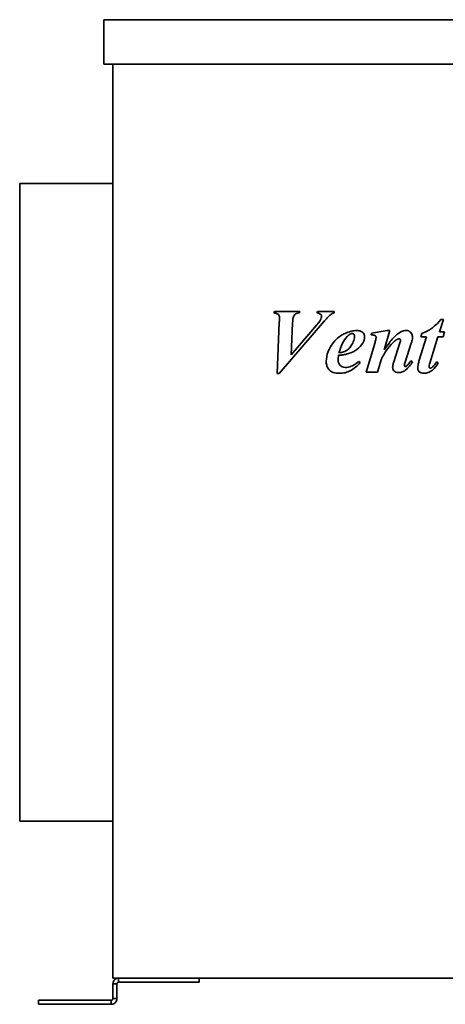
# Model space of a CAD drawing. Header units: millimetres. Extents: x 333 to 927, y 202 to 689.
# Tile 1 of 5: x 333 to 543, y 202 to 689. Entities that reach past the tile are written whole.
import ezdxf

# ---------------------------------------------------------------- set-up
doc = ezdxf.new("R2010")
doc.units = ezdxf.units.MM
doc.header["$LTSCALE"] = 3
doc.layers.add('Krawędzie widoczne(ISO)', color=7, linetype='Continuous', lineweight=35, true_color=0x262659)

msp = doc.modelspace()

# ---------------------------------------------------------------- linework, layer by layer
at = {"layer": 'Krawędzie widoczne(ISO)'}
for p, q in [((374.5, 666.73), (374.5, 688.73)), ((374.5, 688.73), (885.5, 688.73)), ((885.5, 666.73), (374.5, 666.73)), ((379, 666.73), (379, 215.23)), ((333, 607.73), (333, 292.73)), ((333, 607.73), (379, 607.73)), ((458.71, 544.63), (458.45, 543.83)), ((471.31, 544.63), (458.71, 544.63)), ((471.07, 543.83), (471.31, 544.63)), ((479.96, 544.63), (479.65, 543.83)), ((488.25, 544.63), (479.96, 544.63)), ((488.25, 543.83), (488.25, 544.63)), ((540.21, 534.54), (542.1, 540.57)), ((542.1, 540.57), (540.9, 540.57)), ((461.12, 539.05), (460.14, 513.95)), ((461.12, 513.95), (483.49, 539.95)), ((466.95, 523.16), (467.66, 538.8)), ((478.64, 536.77), (466.95, 523.16)), ((514.35, 535.15), (506.68, 533.83)), ((512.88, 525.66), (515.75, 535.15)), ((515.75, 535.15), (514.35, 535.15)), ((506.68, 533.83), (506.44, 532.99)), ((533.81, 531.99), (530.06, 520)), ((531.41, 533.63), (530.99, 531.99)), ((530.99, 531.99), (533.81, 531.99)), ((535.41, 519), (539.43, 531.99)), ((539.43, 531.99), (541.93, 531.99)), ((542.69, 534.54), (540.21, 534.54)), ((541.93, 531.99), (542.69, 534.54)), ((508.25, 528.8), (503.96, 514.63)), ((520.65, 529.1), (517.64, 519.61)), ((523.22, 519.54), (526.24, 528.85)), ((509.62, 514.63), (511.53, 521.2)), ((501.09, 519.34), (500.43, 519.9)), ((526.88, 519.76), (526.04, 520.25)), ((539.57, 519.14), (538.79, 519.63)), ((460.14, 513.95), (461.12, 513.95)), ((503.96, 514.63), (509.62, 514.63)), ((333, 292.73), (379, 292.73)), ((881, 215.23), (379, 215.23)), ((381.8, 215.23), (381.8, 214.11)), ((381.8, 214.11), (381.8, 213.23)), ((421.53, 215.23), (421.53, 213.23)), ((379, 212.43), (379, 205.07)), ((380.12, 212.43), (379, 212.43)), ((381, 212.43), (380.12, 212.43)), ((381, 205.07), (381, 212.43)), ((381.8, 213.23), (396.97, 213.23)), ((404.48, 213.23), (396.97, 213.23)), ((404.48, 213.23), (419.78, 213.23)), ((421.53, 213.23), (419.78, 213.23)), ((379, 205.07), (379.88, 205.07)), ((379.88, 205.07), (381, 205.07)), ((342.21, 204.27), (343.96, 204.27)), ((342.21, 202.27), (342.21, 204.27)), ((343.96, 202.27), (342.21, 202.27)), ((343.96, 204.27), (365.88, 204.27)), ((343.96, 202.27), (365.88, 202.27)), ((365.88, 204.27), (374.37, 204.27)), ((374.37, 202.27), (365.88, 202.27)), ((374.37, 204.27), (377.2, 204.27)), ((374.37, 202.27), (377.2, 202.27)), ((378.2, 204.27), (377.2, 204.27)), ((377.2, 202.27), (378.2, 202.27)), ((378.2, 203.39), (378.2, 204.27)), ((378.2, 202.27), (378.2, 203.39))]:
    msp.add_line(p, q, dxfattribs=at)
for points, knots in [([(458.45, 543.83), (459.08, 543.78), (459.67, 543.66), (460.4, 543.32), (460.56, 543.18), (460.82, 542.89), (460.94, 542.68), (461.15, 542.11), (461.19, 541.72), (461.19, 541.35)], [-0.2988176, -0.2988176, -0.2988176, -0.2988176, -0.2275193, -0.2275193, -0.1825748, -0.1825748, -0.1113484, -0.1113484, 0, 0, 0, 0]), ([(461.19, 541.35), (461.19, 541.29), (461.18, 540.92), (461.16, 540.22), (461.13, 539.53), (461.12, 539.05)], [-0.2057365, -0.2057365, -0.2057365, -0.2057365, -0.1438201, -0.1438201, 0, 0, 0, 0]), ([(467.66, 538.8), (467.72, 540.18), (467.89, 541.38), (468.38, 542.55), (468.56, 542.8), (469.04, 543.27), (469.33, 543.46), (470.11, 543.76), (470.59, 543.83), (471.07, 543.83)], [-0.5636429, -0.5636429, -0.5636429, -0.5636429, -0.3452402, -0.3452402, -0.2489253, -0.2489253, -0.1433934, -0.1433934, 0, 0, 0, 0]), ([(482, 542.18), (482, 541.91), (481.95, 541.63), (481.72, 540.9), (481.51, 540.5), (481.08, 539.69), (480.07, 538.41), (478.64, 536.77)], [-0.795986, -0.795986, -0.795986, -0.795986, -0.7444374, -0.7444374, -0.6546604, -0.6546604, 0, 0, 0, 0]), ([(479.65, 543.83), (480.15, 543.74), (480.67, 543.63), (481.28, 543.35), (481.47, 543.23), (481.75, 542.93), (481.85, 542.8), (481.97, 542.5), (482, 542.34), (482, 542.18)], [-0.3118596, -0.3118596, -0.3118596, -0.3118596, -0.1723653, -0.1723653, -0.0968966, -0.0968966, -0.047928, -0.047928, 0, 0, 0, 0]), ([(483.49, 539.95), (484.04, 540.59), (484.68, 541.3), (485.67, 542.31), (486.12, 542.75), (486.51, 543.04)], [-0.3567246, -0.3567246, -0.3567246, -0.3567246, -0.1449896, -0.1449896, 0, 0, 0, 0]), ([(486.51, 543.04), (486.74, 543.22), (487, 543.37), (487.59, 543.64), (487.92, 543.74), (488.25, 543.83)], [-0.1916582, -0.1916582, -0.1916582, -0.1916582, -0.10253, -0.10253, 0, 0, 0, 0]), ([(540.9, 540.57), (538.27, 537.66), (536.79, 536.54), (534.66, 535.05), (533.05, 534.26), (531.41, 533.63)], [-0.7806138, -0.7806138, -0.7806138, -0.7806138, -0.5262387, -0.5262387, 0, 0, 0, 0]), ([(499.45, 535.15), (498.46, 535.15), (497.48, 535.03), (495.51, 534.55), (494.53, 534.19), (492.24, 533.09), (490.31, 531.95), (486.7, 528.08), (485.72, 526.02), (484.62, 523.18), (484.28, 521.56), (484.28, 519.88)], [-1.843139, -1.843139, -1.843139, -1.843139, -1.583269, -1.583269, -1.309742, -1.309742, -0.916014, -0.916014, -0.503199, -0.503199, 0, 0, 0, 0]), ([(503.22, 532.04), (503.22, 532.26), (503.2, 532.49), (503.12, 532.92), (503.05, 533.12), (502.8, 533.68), (502.57, 533.99), (502.12, 534.4), (501.81, 534.67), (500.69, 535.08), (500.06, 535.15), (499.45, 535.15)], [-1.026969, -1.026969, -1.026969, -1.026969, -0.844887, -0.844887, -0.672067, -0.672067, -0.3564, -0.3564, -0.182634, -0.182634, 0, 0, 0, 0]), ([(523.86, 535.15), (523.39, 535.15), (522.92, 535.08), (521.75, 534.75), (521.17, 534.46), (519.84, 533.78), (518.58, 532.71), (517.27, 531.35)], [-0.7468388, -0.7468388, -0.7468388, -0.7468388, -0.6765568, -0.6765568, -0.5663734, -0.5663734, 0, 0, 0, 0]), ([(526.83, 531.82), (526.83, 532.09), (526.81, 532.36), (526.71, 532.87), (526.63, 533.11), (526.37, 533.72), (526.14, 534.06), (525.56, 534.61), (525.27, 534.8), (524.6, 535.08), (524.24, 535.15), (523.86, 535.15)], [-0.5209884, -0.5209884, -0.5209884, -0.5209884, -0.4326593, -0.4326593, -0.3507269, -0.3507269, -0.2186441, -0.2186441, -0.1119866, -0.1119866, 0, 0, 0, 0]), ([(498.22, 532.36), (498.22, 531.37), (497.98, 530.41), (497.34, 528.86), (496.79, 527.7), (495.56, 526.31), (494.88, 525.6), (493.51, 524.82), (492.63, 524.41), (490.55, 524.1)], [-9.317652, -9.317652, -9.317652, -9.317652, -4.878536, -4.878536, -1.747437, -1.747437, -0.62958, -0.62958, 0, 0, 0, 0]), ([(490.55, 524.1), (491.03, 525.7), (491.63, 527.34), (492.98, 530.03), (493.72, 531.21), (494.62, 532.21)], [-0.9056026, -0.9056026, -0.9056026, -0.9056026, -0.4030769, -0.4030769, 0, 0, 0, 0]), ([(494.62, 532.21), (494.9, 532.51), (495.21, 532.82), (495.79, 533.27), (496.08, 533.45), (496.59, 533.64), (496.79, 533.68), (497, 533.68)], [-0.2846289, -0.2846289, -0.2846289, -0.2846289, -0.1604036, -0.1604036, -0.0626105, -0.0626105, 0, 0, 0, 0]), ([(497, 533.68), (497.17, 533.68), (497.35, 533.65), (497.65, 533.52), (497.77, 533.44), (497.94, 533.26), (498.05, 533.14), (498.2, 532.76), (498.22, 532.56), (498.22, 532.36)], [-0.3198749, -0.3198749, -0.3198749, -0.3198749, -0.2138441, -0.2138441, -0.1216548, -0.1216548, -0.0606642, -0.0606642, 0, 0, 0, 0]), ([(502.29, 528.9), (502.59, 529.38), (502.83, 529.9), (503.15, 530.96), (503.22, 531.49), (503.22, 532.04)], [-0.3332342, -0.3332342, -0.3332342, -0.3332342, -0.1626903, -0.1626903, 0, 0, 0, 0]), ([(506.44, 532.99), (506.86, 532.99), (507.31, 532.98), (507.83, 532.91), (508.06, 532.87), (508.41, 532.69), (508.53, 532.62), (508.67, 532.47), (508.75, 532.37), (508.86, 532.09), (508.89, 531.94), (508.89, 531.79)], [-0.6242156, -0.6242156, -0.6242156, -0.6242156, -0.3124432, -0.3124432, -0.1646324, -0.1646324, -0.0909288, -0.0909288, -0.0452178, -0.0452178, 0, 0, 0, 0]), ([(508.89, 531.79), (508.88, 531.44), (508.8, 531.01), (508.59, 530.02), (508.41, 529.37), (508.25, 528.8)], [-0.3012734, -0.3012734, -0.3012734, -0.3012734, -0.1781772, -0.1781772, 0, 0, 0, 0]), ([(517.27, 531.35), (516.67, 530.71), (515.98, 529.84), (514.6, 528.05), (513.69, 526.8), (512.88, 525.66)], [-0.6741237, -0.6741237, -0.6741237, -0.6741237, -0.4164358, -0.4164358, 0, 0, 0, 0]), ([(518, 529.93), (518.58, 530.43), (519.13, 530.8), (519.83, 531.04), (520.03, 531.08), (520.23, 531.08)], [-0.2219543, -0.2219543, -0.2219543, -0.2219543, -0.0606598, -0.0606598, 0, 0, 0, 0]), ([(520.23, 531.08), (520.3, 531.08), (520.36, 531.07), (520.48, 531.05), (520.54, 531.03), (520.7, 530.95), (520.77, 530.88), (520.87, 530.78), (520.91, 530.72), (520.96, 530.6), (520.97, 530.53), (520.97, 530.47)], [-0.08342679, -0.08342679, -0.08342679, -0.08342679, -0.07212497, -0.07212497, -0.06120897, -0.06120897, -0.04059948, -0.04059948, -0.02010116, -0.02010116, 0, 0, 0, 0]), ([(520.97, 530.47), (520.97, 530.3), (520.93, 530.1), (520.83, 529.64), (520.74, 529.35), (520.65, 529.1)], [-0.1401758, -0.1401758, -0.1401758, -0.1401758, -0.081348, -0.081348, 0, 0, 0, 0]), ([(526.24, 528.85), (526.42, 529.37), (526.57, 529.92), (526.77, 530.9), (526.83, 531.37), (526.83, 531.82)], [-0.300648, -0.300648, -0.300648, -0.300648, -0.1350222, -0.1350222, 0, 0, 0, 0]), ([(494.7, 523.61), (497.33, 524.32), (498.88, 525.39), (500.62, 526.65), (501.55, 527.69), (502.29, 528.9)], [-0.6429322, -0.6429322, -0.6429322, -0.6429322, -0.4259902, -0.4259902, 0, 0, 0, 0]), ([(511.53, 521.2), (512.48, 522.94), (513.54, 524.69), (515.69, 527.58), (516.78, 528.85), (518, 529.93)], [-1.082043, -1.082043, -1.082043, -1.082043, -0.487791, -0.487791, 0, 0, 0, 0]), ([(490.16, 520.57), (490.16, 520.91), (490.18, 521.28), (490.25, 522.06), (490.3, 522.51), (490.36, 522.94)], [-0.2348834, -0.2348834, -0.2348834, -0.2348834, -0.130862, -0.130862, 0, 0, 0, 0]), ([(493.69, 516.91), (493.17, 516.91), (492.65, 516.99), (491.78, 517.36), (491.44, 517.59), (490.91, 518.13), (490.64, 518.47), (490.24, 519.47), (490.16, 520.02), (490.16, 520.57)], [-0.7803194, -0.7803194, -0.7803194, -0.7803194, -0.5286268, -0.5286268, -0.3237268, -0.3237268, -0.1645223, -0.1645223, 0, 0, 0, 0]), ([(490.36, 522.94), (491.16, 523.01), (492, 523.1), (493.42, 523.31), (494.09, 523.44), (494.7, 523.61)], [-0.4323462, -0.4323462, -0.4323462, -0.4323462, -0.1893149, -0.1893149, 0, 0, 0, 0]), ([(484.28, 519.88), (484.28, 519.26), (484.35, 518.64), (484.69, 517.46), (484.93, 516.92), (485.69, 515.71), (486.1, 515.36), (486.64, 514.91), (487.18, 514.63), (488.71, 514.12), (489.79, 514.02), (490.8, 514.02)], [-0.5532455, -0.5532455, -0.5532455, -0.5532455, -0.5319224, -0.5319224, -0.5111657, -0.5111657, -0.4829485, -0.4829485, -0.3022348, -0.3022348, 0, 0, 0, 0]), ([(490.8, 514.02), (491.74, 514.02), (492.67, 514.12), (494.66, 514.57), (495.5, 514.93), (497.92, 516.16), (499.6, 517.66), (501.09, 519.34)], [-1.116854, -1.116854, -1.116854, -1.116854, -0.912819, -0.912819, -0.675407, -0.675407, 0, 0, 0, 0]), ([(500.43, 519.9), (498.48, 518.33), (497.28, 517.75), (495.65, 517.11), (494.69, 516.91), (493.69, 516.91)], [-0.5243149, -0.5243149, -0.5243149, -0.5243149, -0.2988239, -0.2988239, 0, 0, 0, 0]), ([(517.64, 519.61), (517.48, 519.09), (517.32, 518.53), (517.14, 517.64), (517.07, 517.21), (517.07, 516.84)], [-0.2743742, -0.2743742, -0.2743742, -0.2743742, -0.111237, -0.111237, 0, 0, 0, 0]), ([(517.07, 516.84), (517.07, 516.67), (517.09, 516.5), (517.15, 516.18), (517.2, 516.03), (517.39, 515.59), (517.57, 515.34), (517.96, 514.97), (518.21, 514.75), (519.07, 514.42), (519.55, 514.36), (520.01, 514.36)], [-0.6671908, -0.6671908, -0.6671908, -0.6671908, -0.5646232, -0.5646232, -0.4665076, -0.4665076, -0.2739272, -0.2739272, -0.1402794, -0.1402794, 0, 0, 0, 0]), ([(520.01, 514.36), (520.63, 514.36), (521.22, 514.48), (522.42, 514.94), (523, 515.3), (524.81, 516.72), (525.93, 518.19), (526.88, 519.76)], [-0.9848531, -0.9848531, -0.9848531, -0.9848531, -0.7776491, -0.7776491, -0.5504324, -0.5504324, 0, 0, 0, 0]), ([(522.83, 517.94), (522.83, 518.1), (522.88, 518.34), (523.01, 518.85), (523.12, 519.22), (523.22, 519.54)], [-0.1554808, -0.1554808, -0.1554808, -0.1554808, -0.0982783, -0.0982783, 0, 0, 0, 0]), ([(523.35, 517.36), (523.32, 517.36), (523.29, 517.36), (523.23, 517.37), (523.2, 517.39), (523.1, 517.44), (523.04, 517.49), (522.95, 517.6), (522.9, 517.66), (522.85, 517.8), (522.83, 517.87), (522.83, 517.94)], [-0.0794872, -0.0794872, -0.0794872, -0.0794872, -0.07222195, -0.07222195, -0.06448473, -0.06448473, -0.04487166, -0.04487166, -0.02171504, -0.02171504, 0, 0, 0, 0]), ([(523.81, 517.55), (523.73, 517.49), (523.64, 517.43), (523.48, 517.37), (523.42, 517.36), (523.35, 517.36)], [-0.0513478, -0.0513478, -0.0513478, -0.0513478, -0.02039487, -0.02039487, 0, 0, 0, 0]), ([(525.41, 519.34), (525.16, 518.99), (524.89, 518.64), (524.36, 518.04), (524.1, 517.78), (523.81, 517.55)], [-0.2387281, -0.2387281, -0.2387281, -0.2387281, -0.1094422, -0.1094422, 0, 0, 0, 0]), ([(526.04, 520.25), (525.92, 520.08), (525.79, 519.89), (525.58, 519.6), (525.49, 519.46), (525.41, 519.34)], [-0.1068318, -0.1068318, -0.1068318, -0.1068318, -0.0427052, -0.0427052, 0, 0, 0, 0]), ([(530.06, 520), (529.88, 519.41), (529.72, 518.78), (529.52, 517.71), (529.45, 517.2), (529.45, 516.72)], [-0.3298837, -0.3298837, -0.3298837, -0.3298837, -0.1439933, -0.1439933, 0, 0, 0, 0]), ([(529.45, 516.72), (529.45, 516.52), (529.47, 516.33), (529.54, 515.96), (529.59, 515.79), (529.8, 515.31), (529.99, 515.05), (530.39, 514.66), (530.67, 514.44), (531.59, 514.08), (532.11, 514.02), (532.61, 514.02)], [-0.7597416, -0.7597416, -0.7597416, -0.7597416, -0.6335289, -0.6335289, -0.514146, -0.514146, -0.2950397, -0.2950397, -0.1513414, -0.1513414, 0, 0, 0, 0]), ([(532.61, 514.02), (533.31, 514.02), (533.99, 514.17), (535.29, 514.67), (536.02, 515.08), (537.88, 516.55), (538.82, 517.84), (539.57, 519.14)], [-0.9672703, -0.9672703, -0.9672703, -0.9672703, -0.7099241, -0.7099241, -0.4507685, -0.4507685, 0, 0, 0, 0]), ([(535.01, 517.16), (535.01, 517.41), (535.06, 517.69), (535.19, 518.29), (535.3, 518.66), (535.41, 519)], [-0.1817698, -0.1817698, -0.1817698, -0.1817698, -0.107011, -0.107011, 0, 0, 0, 0]), ([(535.65, 516.62), (535.6, 516.62), (535.54, 516.63), (535.44, 516.65), (535.39, 516.67), (535.26, 516.73), (535.2, 516.79), (535.1, 516.88), (535.07, 516.93), (535.02, 517.04), (535.01, 517.1), (535.01, 517.16)], [-0.08654322, -0.08654322, -0.08654322, -0.08654322, -0.07206629, -0.07206629, -0.05779274, -0.05779274, -0.0358294, -0.0358294, -0.01795022, -0.01795022, 0, 0, 0, 0]), ([(536.44, 516.94), (536.31, 516.84), (536.18, 516.75), (535.91, 516.65), (535.78, 516.62), (535.65, 516.62)], [-0.08663831, -0.08663831, -0.08663831, -0.08663831, -0.03890552, -0.03890552, 0, 0, 0, 0]), ([(538.79, 519.63), (538.4, 519.09), (537.97, 518.51), (537.2, 517.63), (536.82, 517.24), (536.44, 516.94)], [-0.3505874, -0.3505874, -0.3505874, -0.3505874, -0.1479402, -0.1479402, 0, 0, 0, 0]), ([(379, 212.43), (379, 212.8), (379.07, 213.16), (379.35, 213.84), (379.56, 214.15), (380.08, 214.67), (380.38, 214.87), (381.06, 215.16), (381.43, 215.23), (381.8, 215.23)], [0, 0, 0, 0, 0.1114459, 0.1114459, 0.2219303, 0.2219303, 0.3324441, 0.3324441, 0.4438708, 0.4438708, 0.4438708, 0.4438708]), ([(381.8, 213.23), (381.79, 213.23), (381.77, 213.23), (381.76, 213.23), (381.74, 213.23), (381.73, 213.23), (381.71, 213.23), (381.7, 213.22), (381.68, 213.22), (381.67, 213.22), (381.66, 213.22), (381.64, 213.21), (381.63, 213.21), (381.61, 213.21), (381.6, 213.2), (381.58, 213.2), (381.57, 213.2), (381.56, 213.19), (381.54, 213.19), (381.53, 213.18), (381.52, 213.18), (381.5, 213.17), (381.5, 213.17), (381.49, 213.17), (381.49, 213.17), (381.48, 213.16), (381.47, 213.16), (381.46, 213.16), (381.45, 213.15), (381.44, 213.14), (381.42, 213.14), (381.41, 213.13), (381.4, 213.12), (381.39, 213.11), (381.37, 213.11), (381.36, 213.1), (381.35, 213.09), (381.34, 213.08), (381.32, 213.07), (381.31, 213.07), (381.3, 213.06), (381.29, 213.05), (381.28, 213.04), (381.27, 213.03), (381.26, 213.02), (381.25, 213.01), (381.24, 213), (381.23, 213), (381.23, 212.99), (381.22, 212.99), (381.22, 212.98), (381.22, 212.98), (381.21, 212.97), (381.2, 212.96), (381.19, 212.95), (381.18, 212.94), (381.17, 212.92), (381.16, 212.91), (381.15, 212.9), (381.14, 212.89), (381.14, 212.88), (381.13, 212.87), (381.12, 212.85), (381.11, 212.84), (381.11, 212.83), (381.1, 212.82), (381.09, 212.8), (381.09, 212.79), (381.08, 212.78), (381.07, 212.76), (381.07, 212.75), (381.06, 212.74), (381.06, 212.73), (381.05, 212.72), (381.05, 212.7), (381.04, 212.68), (381.04, 212.67), (381.03, 212.66), (381.03, 212.64), (381.02, 212.63), (381.02, 212.61), (381.02, 212.6), (381.02, 212.59), (381.01, 212.57), (381.01, 212.56), (381.01, 212.54), (381.01, 212.53), (381, 212.52), (381, 212.5), (381, 212.49), (381, 212.47), (381, 212.46), (381, 212.44), (381, 212.43)], [0, 0, 0, 0, 0.0045101, 0.0045101, 0.0045101, 0.0090347, 0.0090347, 0.0090347, 0.0135712, 0.0135712, 0.0135712, 0.0181164, 0.0181164, 0.0181164, 0.0226675, 0.0226675, 0.0226675, 0.0272215, 0.0272215, 0.0272215, 0.0317752, 0.0317752, 0.0317752, 0.0329356, 0.0329356, 0.0329356, 0.0363326, 0.0363326, 0.0363326, 0.0409077, 0.0409077, 0.0409077, 0.0454982, 0.0454982, 0.0454982, 0.0501006, 0.0501006, 0.0501006, 0.0547115, 0.0547115, 0.0547115, 0.0593273, 0.0593273, 0.0593273, 0.0639446, 0.0639446, 0.0639446, 0.0669649, 0.0669649, 0.0669649, 0.0685613, 0.0685613, 0.0685613, 0.0731932, 0.0731932, 0.0731932, 0.0778428, 0.0778428, 0.0778428, 0.0825066, 0.0825066, 0.0825066, 0.0871814, 0.0871814, 0.0871814, 0.0918634, 0.0918634, 0.0918634, 0.0965493, 0.0965493, 0.0965493, 0.100365, 0.100365, 0.100365, 0.105938, 0.105938, 0.105938, 0.1106614, 0.1106614, 0.1106614, 0.115401, 0.115401, 0.115401, 0.1201519, 0.1201519, 0.1201519, 0.1249091, 0.1249091, 0.1249091, 0.1296672, 0.1296672, 0.1296672, 0.1344212, 0.1344212, 0.1344212, 0.1344212]), ([(381, 205.07), (381, 204.69), (380.92, 204.32), (380.64, 203.64), (380.42, 203.33), (379.9, 202.81), (379.59, 202.61), (379.09, 202.41), (378.91, 202.36), (378.56, 202.29), (378.38, 202.27), (378.2, 202.27)], [0, 0, 0, 0, 0.1211213, 0.1211213, 0.2427051, 0.2427051, 0.3638749, 0.3638749, 0.4245444, 0.4245444, 0.4853945, 0.4853945, 0.4853945, 0.4853945]), ([(378.2, 204.27), (378.3, 204.27), (378.4, 204.29), (378.58, 204.36), (378.67, 204.41), (378.82, 204.56), (378.89, 204.64), (378.98, 204.85), (379, 204.96), (379, 205.07)], [-0.238205, -0.238205, -0.238205, -0.238205, -0.1772118, -0.1772118, -0.118791, -0.118791, -0.0580717, -0.0580717, 0, 0, 0, 0])]:
    msp.add_open_spline(points, degree=3, knots=knots, dxfattribs=at)

doc.saveas('drawing.dxf')
